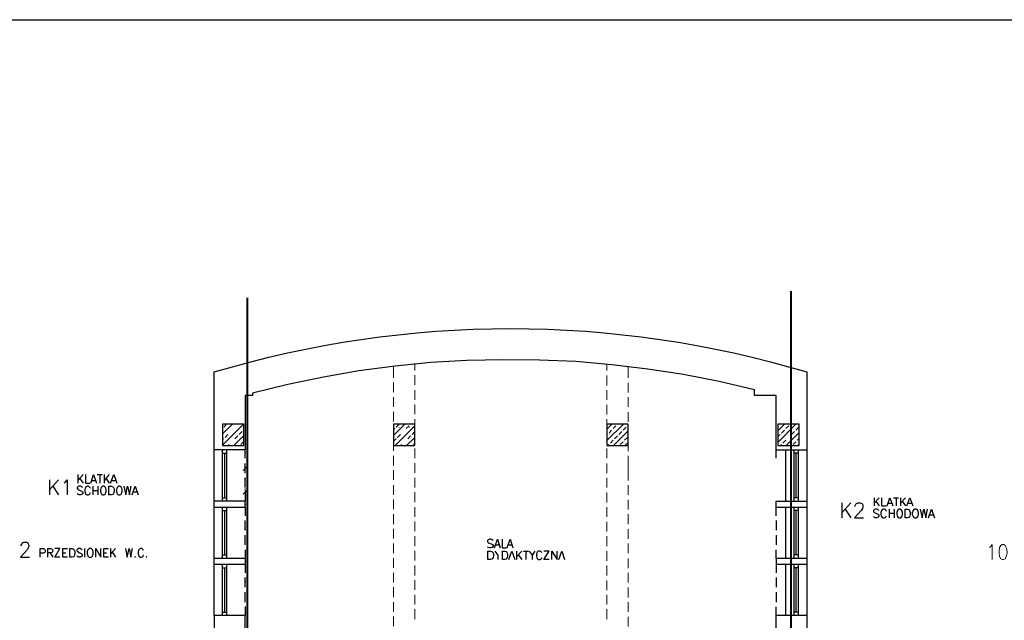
# Model space of a CAD drawing. Header units: millimetres. Extents: x 1 to 17496, y 1 to 30809.
# Tile 64 of 256: x 3984 to 6279, y 13998 to 15398. Entities that reach past the tile are written whole.
import ezdxf

# ---------------------------------------------------------------- set-up
doc = ezdxf.new("R2010")
doc.units = ezdxf.units.MM
doc.linetypes.add('CENTER', pattern=[2, 1.25, -0.25, 0.25, -0.25])
doc.layers.add('0_Przyz_granicze oddziałów', color=6, linetype='CENTER', lineweight=40)
doc.layers.add('Opisy', color=255, linetype='Continuous')
doc.layers.add('PDF _Geometria', color=7, linetype='Continuous')

msp = doc.modelspace()

# ---------------------------------------------------------------- linework, layer by layer
at = {"layer": '0_Przyz_granicze oddziałów'}
msp.add_lwpolyline([(4514.7, 14749.9), (4514.7, 13466.2), (5782, 13466.2), (5782, 14766.3)], dxfattribs=at)
at = {"layer": 'Opisy', "lineweight": 25}
for points in [[(4053.8, 14325), (4053.8, 14290.4)], [(4074.8, 14325), (4053.8, 14302.2)], [(4088.3, 14318.2), (4090.8, 14319.9), (4095, 14325), (4095, 14290.4)], [(4119.5, 14337.6), (4119.5, 14317.4)], [(4132.1, 14337.6), (4119.5, 14324.1)], [(4123.7, 14329.2), (4132.1, 14317.4)], [(4138, 14337.6), (4138, 14317.4), (4148.1, 14317.4)], [(4149.8, 14317.4), (4156.5, 14337.6), (4163.3, 14317.4)], [(4152.3, 14324.1), (4160.7, 14324.1)], [(4165, 14337.6), (4176.7, 14337.6)], [(4170.8, 14337.6), (4170.8, 14317.4)], [(4181, 14337.6), (4181, 14317.4)], [(4192.7, 14337.6), (4181, 14324.1)], [(4185.2, 14329.2), (4192.7, 14317.4)], [(4196.1, 14317.4), (4203.7, 14337.6), (4210.4, 14317.4)], [(4198.6, 14324.1), (4207.9, 14324.1)], [(4061.4, 14310.6), (4074.8, 14290.4)], [(4131.3, 14307.3), (4128.7, 14309), (4126.2, 14310.6), (4122.8, 14310.6), (4120.3, 14309), (4118.6, 14307.3), (4118.6, 14305.6), (4119.5, 14303.9), (4120.3, 14303.1), (4122, 14302.2), (4127.1, 14299.7), (4128.7, 14298.8), (4129.6, 14298), (4131.3, 14296.3), (4131.3, 14293), (4128.7, 14291.3), (4126.2, 14290.4), (4122.8, 14290.4), (4120.3, 14291.3), (4118.6, 14293)], [(4149, 14305.6), (4148.1, 14307.3), (4146.4, 14309), (4144.7, 14310.6), (4141.4, 14310.6), (4139.7, 14309), (4138, 14307.3), (4137.2, 14305.6), (4136.3, 14303.1), (4136.3, 14298), (4137.2, 14295.5), (4138, 14293), (4139.7, 14291.3), (4141.4, 14290.4), (4144.7, 14290.4), (4146.4, 14291.3), (4148.1, 14293), (4149, 14295.5)], [(4154.8, 14310.6), (4154.8, 14290.4)], [(4154.8, 14300.5), (4166.6, 14300.5)], [(4166.6, 14310.6), (4166.6, 14290.4)], [(4227.3, 14310.6), (4231.5, 14290.4), (4235.7, 14310.6), (4239.9, 14290.4), (4244.1, 14310.6)], [(4246.7, 14290.4), (4253.4, 14310.6), (4260.1, 14290.4)], [(4249.2, 14297.2), (4257.6, 14297.2)], [(5899.9, 14271.9), (5899.9, 14236.5)], [(5921, 14271.9), (5899.9, 14248.3)], [(5931.1, 14263.5), (5931.1, 14265.2), (5932.8, 14268.5), (5934.5, 14270.2), (5937, 14271.9), (5942.9, 14271.9), (5946.3, 14270.2), (5947.9, 14268.5), (5948.8, 14265.2), (5948.8, 14261.8), (5947.9, 14258.4), (5944.6, 14253.4), (5929.4, 14236.5), (5950.5, 14236.5)], [(5974.9, 14283.7), (5974.9, 14264.3)], [(5986.7, 14283.7), (5974.9, 14271.1)], [(5979.1, 14275.3), (5986.7, 14264.3)], [(5992.6, 14283.7), (5992.6, 14264.3), (6003.5, 14264.3)], [(6005.2, 14264.3), (6012, 14283.7), (6018.7, 14264.3)], [(6007.7, 14271.1), (6016.2, 14271.1)], [(6020.4, 14283.7), (6032.2, 14283.7)], [(6026.3, 14283.7), (6026.3, 14264.3)], [(6036.4, 14283.7), (6036.4, 14264.3)], [(6048.2, 14283.7), (6036.4, 14271.1)], [(6040.6, 14275.3), (6048.2, 14264.3)], [(6051.5, 14264.3), (6058.3, 14283.7), (6065, 14264.3)], [(6054.1, 14271.1), (6062.5, 14271.1)], [(5907.5, 14256.7), (5921, 14236.5)], [(5985.8, 14253.4), (5984.2, 14255.9), (5981.6, 14256.7), (5978.3, 14256.7), (5975.7, 14255.9), (5974.1, 14253.4), (5974.1, 14251.7), (5974.9, 14250), (5975.7, 14249.2), (5977.4, 14248.3), (5982.5, 14245.8), (5984.2, 14244.9), (5985, 14244.1), (5985.8, 14242.4), (5985.8, 14239.9), (5984.2, 14237.4), (5981.6, 14236.5), (5978.3, 14236.5), (5975.7, 14237.4), (5974.1, 14239.9)], [(6004.4, 14251.7), (6003.5, 14253.4), (6001, 14255.9), (5999.3, 14256.7), (5995.9, 14256.7), (5994.3, 14255.9), (5992.6, 14253.4), (5991.7, 14251.7), (5990.9, 14249.2), (5990.9, 14244.1), (5991.7, 14241.6), (5992.6, 14239.9), (5994.3, 14237.4), (5995.9, 14236.5), (5999.3, 14236.5), (6001, 14237.4), (6003.5, 14239.9), (6004.4, 14241.6)], [(6010.3, 14256.7), (6010.3, 14236.5)], [(6010.3, 14247.5), (6022.1, 14247.5)], [(6022.1, 14256.7), (6022.1, 14236.5)], [(6082.7, 14256.7), (6086.9, 14236.5), (6091.1, 14256.7), (6095.3, 14236.5), (6099.5, 14256.7)], [(6102.1, 14236.5), (6108.8, 14256.7), (6115.5, 14236.5)], [(6104.6, 14243.3), (6113, 14243.3)], [(3988.1, 14171.3), (3988.1, 14173), (3989.8, 14176.4), (3990.6, 14178.1), (3994, 14179.8), (3999.9, 14179.8), (4003.2, 14178.1), (4004.1, 14176.4), (4005.8, 14173), (4005.8, 14169.6), (4004.1, 14167.1), (4001.6, 14162.1), (3986.4, 14145.2), (4007.5, 14145.2)], [(4031.9, 14145.2), (4031.9, 14165.4), (4039.5, 14165.4), (4042, 14163.7), (4042.8, 14162.9), (4043.7, 14161.2), (4043.7, 14158.7), (4042.8, 14156.2), (4042, 14155.3), (4039.5, 14154.5), (4031.9, 14154.5)], [(4049.6, 14145.2), (4049.6, 14165.4), (4057.1, 14165.4), (4059.7, 14163.7), (4060.5, 14162.9), (4061.4, 14161.2), (4061.4, 14159.5), (4060.5, 14157.9), (4059.7, 14156.2), (4057.1, 14155.3), (4049.6, 14155.3)], [(4078.2, 14145.2), (4066.4, 14145.2), (4078.2, 14165.4), (4066.4, 14165.4)], [(4095.9, 14145.2), (4084.9, 14145.2), (4084.9, 14165.4), (4095.9, 14165.4)], [(4129.6, 14162.1), (4127.9, 14163.7), (4125.4, 14165.4), (4122, 14165.4), (4119.5, 14163.7), (4117.8, 14162.1), (4117.8, 14160.4), (4118.6, 14158.7), (4119.5, 14157.9), (4121.2, 14156.2), (4126.2, 14154.5), (4127.9, 14153.6), (4128.7, 14152.8), (4129.6, 14151.1), (4129.6, 14147.7), (4127.9, 14146.1), (4125.4, 14145.2), (4122, 14145.2), (4119.5, 14146.1), (4117.8, 14147.7)], [(4135.5, 14165.4), (4135.5, 14145.2)], [(4161.6, 14145.2), (4161.6, 14165.4), (4173.4, 14145.2), (4173.4, 14165.4)], [(4191.1, 14145.2), (4180.1, 14145.2), (4180.1, 14165.4), (4191.1, 14165.4)], [(4196.1, 14165.4), (4196.1, 14145.2)], [(4207.9, 14165.4), (4196.1, 14152)], [(4200.3, 14156.2), (4207.9, 14145.2)], [(4230.6, 14165.4), (4234.9, 14145.2), (4239.1, 14165.4), (4243.3, 14145.2), (4247.5, 14165.4)], [(4272.8, 14160.4), (4271.9, 14162.1), (4270.2, 14163.7), (4268.5, 14165.4), (4265.2, 14165.4), (4263.5, 14163.7), (4261.8, 14162.1), (4261, 14160.4), (4260.1, 14157.9), (4260.1, 14152.8), (4261, 14150.3), (4261.8, 14147.7), (4263.5, 14146.1), (4265.2, 14145.2), (4268.5, 14145.2), (4270.2, 14146.1), (4271.9, 14147.7), (4272.8, 14150.3)], [(4055.5, 14155.3), (4061.4, 14145.2)], [(4084.9, 14155.3), (4091.7, 14155.3)], [(4180.1, 14155.3), (4186.9, 14155.3)]]:
    msp.add_lwpolyline(points, dxfattribs=at)
for points in [[(4177.6, 14310.6), (4175.9, 14309), (4174.2, 14307.3), (4173.4, 14305.6), (4172.5, 14303.1), (4172.5, 14298), (4173.4, 14295.5), (4174.2, 14293), (4175.9, 14291.3), (4177.6, 14290.4), (4181, 14290.4), (4182.6, 14291.3), (4184.3, 14293), (4185.2, 14295.5), (4186, 14298), (4186, 14303.1), (4185.2, 14305.6), (4184.3, 14307.3), (4182.6, 14309), (4181, 14310.6)], [(4191.9, 14290.4), (4191.9, 14310.6), (4197.8, 14310.6), (4201.2, 14309), (4202.9, 14307.3), (4203.7, 14305.6), (4204.5, 14303.1), (4204.5, 14298), (4203.7, 14295.5), (4202.9, 14293), (4201.2, 14291.3), (4197.8, 14290.4)], [(4214.6, 14310.6), (4213, 14309), (4211.3, 14307.3), (4210.4, 14305.6), (4209.6, 14303.1), (4209.6, 14298), (4210.4, 14295.5), (4211.3, 14293), (4213, 14291.3), (4214.6, 14290.4), (4218, 14290.4), (4219.7, 14291.3), (4221.4, 14293), (4222.2, 14295.5), (4223.1, 14298), (4223.1, 14303.1), (4222.2, 14305.6), (4221.4, 14307.3), (4219.7, 14309), (4218, 14310.6)], [(6033, 14256.7), (6031.3, 14255.9), (6029.6, 14253.4), (6028.8, 14251.7), (6028, 14249.2), (6028, 14244.1), (6028.8, 14241.6), (6029.6, 14239.9), (6031.3, 14237.4), (6033, 14236.5), (6036.4, 14236.5), (6038.1, 14237.4), (6039.7, 14239.9), (6040.6, 14241.6), (6041.4, 14244.1), (6041.4, 14249.2), (6040.6, 14251.7), (6039.7, 14253.4), (6038.1, 14255.9), (6036.4, 14256.7)], [(6047.3, 14236.5), (6047.3, 14256.7), (6053.2, 14256.7), (6055.7, 14255.9), (6057.4, 14253.4), (6058.3, 14251.7), (6059.1, 14249.2), (6059.1, 14244.1), (6058.3, 14241.6), (6057.4, 14239.9), (6055.7, 14237.4), (6053.2, 14236.5)], [(6069.2, 14256.7), (6067.5, 14255.9), (6065.9, 14253.4), (6065, 14251.7), (6064.2, 14249.2), (6064.2, 14244.1), (6065, 14241.6), (6065.9, 14239.9), (6067.5, 14237.4), (6069.2, 14236.5), (6073.4, 14236.5), (6075.1, 14237.4), (6076.8, 14239.9), (6077.6, 14241.6), (6078.5, 14244.1), (6078.5, 14249.2), (6077.6, 14251.7), (6076.8, 14253.4), (6075.1, 14255.9), (6073.4, 14256.7)], [(4100.9, 14145.2), (4100.9, 14165.4), (4106.8, 14165.4), (4109.4, 14163.7), (4111.1, 14162.1), (4111.9, 14160.4), (4112.7, 14157.9), (4112.7, 14152.8), (4111.9, 14150.3), (4111.1, 14147.7), (4109.4, 14146.1), (4106.8, 14145.2)], [(4146.4, 14165.4), (4144.7, 14163.7), (4143.1, 14162.1), (4142.2, 14160.4), (4141.4, 14157.9), (4141.4, 14152.8), (4142.2, 14150.3), (4143.1, 14147.7), (4144.7, 14146.1), (4146.4, 14145.2), (4150.6, 14145.2), (4152.3, 14146.1), (4154, 14147.7), (4154.8, 14150.3), (4155.7, 14152.8), (4155.7, 14157.9), (4154.8, 14160.4), (4154, 14162.1), (4152.3, 14163.7), (4150.6, 14165.4)], [(4253.4, 14146.9), (4252.5, 14146.1), (4253.4, 14145.2), (4254.2, 14146.1)], [(4279.5, 14146.9), (4278.7, 14146.1), (4279.5, 14145.2), (4280.3, 14146.1)]]:
    msp.add_lwpolyline(points, close=True, dxfattribs=at)
at = {"layer": 'Opisy', "lineweight": 18}
msp.add_lwpolyline([(6243.6, 14167.5), (6246.1, 14169.1), (6250.3, 14174.2), (6250.3, 14139.7)], dxfattribs=at)
msp.add_lwpolyline([(6273.9, 14174.2), (6270.5, 14172.5), (6267.1, 14167.5), (6266.3, 14159), (6266.3, 14154), (6267.1, 14146.4), (6270.5, 14141.4), (6273.9, 14139.7), (6276.4, 14139.7), (6280.6, 14141.4), (6283.1, 14146.4), (6284.8, 14154), (6284.8, 14159), (6283.1, 14167.5), (6280.6, 14172.5), (6276.4, 14174.2)], close=True, dxfattribs=at)
at = {"layer": 'PDF _Geometria'}
msp.add_lwpolyline([(1887, 15398.1), (14038.1, 15398.1), (14038.1, 11395.3), (1887, 11395.3)], close=True, dxfattribs=at)
at = {"layer": 'PDF _Geometria', "lineweight": 25}
msp.add_lwpolyline([(4509.4, 14375.5), (4509.4, 14394.9), (4437.8, 14394.9), (4437.8, 14576.8, -0.146431), (5818.2, 14576.8), (5818.2, 14394.9)], format="xyb", dxfattribs=at)
for points in [[(5746.7, 14394.9), (5746.7, 14522), (5696.1, 14522), (5696.1, 14535.5), (5614.4, 14554.9), (5531, 14570.9), (5447.7, 14583.5), (5364.3, 14593.6), (5280.1, 14601.2), (5195.8, 14604.6), (5111.6, 14605.4), (5026.5, 14603.7), (4942.3, 14598.7), (4858.9, 14590.3), (4774.7, 14579.3), (4692.2, 14565), (4608.8, 14547.3), (4527.1, 14527.1), (4527.1, 14522), (4509.4, 14522), (4509.4, 14394.9)], [(4509.4, 14295.5), (4509.4, 14275.3), (4437.8, 14275.3), (4437.8, 14394.9)], [(4457.2, 14275.3), (4457.2, 14394.9)], [(4457.2, 14387.3), (4467.3, 14387.3)], [(4462.3, 14283.7), (4462.3, 14387.3)], [(4467.3, 14275.3), (4467.3, 14394.9)], [(5746.7, 14375.5), (5746.7, 14394.9), (5818.2, 14394.9), (5818.2, 14275.3)], [(5768.5, 14394.9), (5768.5, 14275.3)], [(5787.9, 14394.9), (5787.9, 14275.3)], [(5798, 14387.3), (5787.9, 14387.3)], [(5793, 14387.3), (5793, 14283.7)], [(5798, 14394.9), (5798, 14275.3)], [(4509.4, 14341), (4509.4, 14363.7)], [(4509.4, 14307.3), (4509.4, 14330)], [(4437.8, 14261.8), (4437.8, 14275.3)], [(4457.2, 14283.7), (4467.3, 14283.7)], [(4509.4, 14261.8), (4509.4, 14275.3)], [(5746.7, 14261.8), (5746.7, 14275.3), (5818.2, 14275.3), (5818.2, 14261.8)], [(5798, 14283.7), (5787.9, 14283.7)], [(4509.4, 14162.4), (4509.4, 14142.2), (4437.8, 14142.2), (4437.8, 14261.8), (4509.4, 14261.8), (4509.4, 14241.6)], [(4457.2, 14142.2), (4457.2, 14261.8)], [(4457.2, 14253.4), (4467.3, 14253.4)], [(4462.3, 14150.6), (4462.3, 14253.4)], [(4467.3, 14142.2), (4467.3, 14261.8)], [(5746.7, 14241.6), (5746.7, 14261.8), (5818.2, 14261.8), (5818.2, 14142.2), (5746.7, 14142.2), (5746.7, 14162.4)], [(5768.5, 14261.8), (5768.5, 14142.2)], [(5787.9, 14261.8), (5787.9, 14142.2)], [(5798, 14253.4), (5787.9, 14253.4)], [(5793, 14253.4), (5793, 14150.6)], [(5798, 14261.8), (5798, 14142.2)], [(4509.4, 14207.9), (4509.4, 14230.6)], [(5746.7, 14230.6), (5746.7, 14207.9)], [(4509.4, 14173.4), (4509.4, 14196.1)], [(5087.2, 14183.5), (5085.5, 14185.1), (5082.1, 14186.8), (5078.8, 14186.8), (5076.2, 14185.1), (5074.6, 14183.5), (5074.6, 14181.8), (5075.4, 14180.1), (5076.2, 14179.3), (5077.9, 14177.6), (5083, 14175.9), (5085.5, 14175), (5086.3, 14174.2), (5087.2, 14172.5), (5087.2, 14169.1), (5085.5, 14167.5), (5082.1, 14166.6), (5078.8, 14166.6), (5076.2, 14167.5), (5074.6, 14169.1)], [(5090.6, 14166.6), (5097.3, 14186.8), (5104, 14166.6)], [(5108.2, 14186.8), (5108.2, 14166.6), (5118.4, 14166.6)], [(5120, 14166.6), (5126.8, 14186.8), (5133.5, 14166.6)], [(5746.7, 14196.1), (5746.7, 14173.4)], [(5091.4, 14159), (5098.1, 14149.8), (5098.1, 14139.7)], [(5093.1, 14173.4), (5101.5, 14173.4)], [(5122.6, 14173.4), (5131, 14173.4)], [(5124.2, 14139.7), (5131, 14159), (5137.7, 14139.7)], [(5141.9, 14159), (5141.9, 14139.7)], [(5154.6, 14159), (5141.9, 14145.6)], [(5157.9, 14159), (5169.7, 14159)], [(5163.8, 14159), (5163.8, 14139.7)], [(5171.4, 14159), (5178.1, 14149.8), (5178.1, 14139.7)], [(5184.9, 14159), (5178.1, 14149.8)], [(5200.9, 14154.8), (5200, 14156.5), (5198.4, 14158.2), (5196.7, 14159), (5193.3, 14159), (5191.6, 14158.2), (5189.9, 14156.5), (5189.1, 14154.8), (5188.3, 14151.5), (5188.3, 14147.2), (5189.1, 14143.9), (5189.9, 14142.2), (5191.6, 14140.5), (5193.3, 14139.7), (5196.7, 14139.7), (5198.4, 14140.5), (5200, 14142.2), (5200.9, 14143.9)], [(5217.7, 14139.7), (5205.9, 14139.7), (5217.7, 14159), (5205.9, 14159)], [(5224.5, 14139.7), (5224.5, 14159), (5236.3, 14139.7), (5236.3, 14159)], [(5240.5, 14139.7), (5247.2, 14159), (5254, 14139.7)], [(4437.8, 14128.7), (4437.8, 14142.2)], [(4457.2, 14150.6), (4467.3, 14150.6)], [(4509.4, 14142.2), (4509.4, 14128.7)], [(5146.1, 14150.6), (5154.6, 14139.7)], [(5746.7, 14142.2), (5746.7, 14128.7), (5818.2, 14128.7), (5818.2, 14009.1), (5746.7, 14009.1), (5746.7, 14029.3)], [(5798, 14150.6), (5787.9, 14150.6)], [(5818.2, 14142.2), (5818.2, 14128.7)], [(4509.4, 14029.3), (4509.4, 14009.1), (4437.8, 14009.1), (4437.8, 14128.7), (4509.4, 14128.7), (4509.4, 14108.5)], [(4457.2, 14009.1), (4457.2, 14128.7)], [(4457.2, 14120.3), (4467.3, 14120.3)], [(4462.3, 14016.7), (4462.3, 14120.3)], [(4467.3, 14009.1), (4467.3, 14128.7)], [(5746.7, 14128.7), (5746.7, 14108.5)], [(5768.5, 14128.7), (5768.5, 14009.1)], [(5787.9, 14128.7), (5787.9, 14009.1)], [(5798, 14120.3), (5787.9, 14120.3)], [(5793, 14120.3), (5793, 14016.7)], [(5798, 14128.7), (5798, 14009.1)], [(4509.4, 14074.8), (4509.4, 14097.6)], [(5746.7, 14097.6), (5746.7, 14074.8)], [(4509.4, 14040.3), (4509.4, 14063)], [(5746.7, 14063), (5746.7, 14040.3)], [(4437.8, 14009.1), (4437.8, 13877.7), (4405.8, 13877.7), (4405.8, 13806.1), (4457.2, 13806.1), (4457.2, 13433), (4613.9, 13433), (4613.9, 13487.8), (4509.4, 13487.8), (4509.4, 14009.1)], [(4457.2, 14016.7), (4467.3, 14016.7)], [(5818.2, 14009.1), (5818.2, 13877.7), (5854.5, 13877.7), (5854.5, 13806.1), (5798, 13806.1), (5798, 13433), (5642.2, 13433), (5642.2, 13487.8), (5746.7, 13487.8), (5746.7, 14009.1)], [(5798, 14016.7), (5787.9, 14016.7)]]:
    msp.add_lwpolyline(points, dxfattribs=at)
at = {"layer": 'PDF _Geometria', "lineweight": 18}
for points in [[(4905.3, 14595.3), (4905.3, 14580.2)], [(5352.5, 14580.2), (5352.5, 14595.3)], [(4855.6, 14590.3), (4855.6, 14563.3)], [(4905.3, 14569.2), (4905.3, 14546.5)], [(5352.5, 14545.6), (5352.5, 14568.4)], [(5402.2, 14563.3), (5402.2, 14589.4)], [(4855.6, 14552.4), (4855.6, 14529.6)], [(5402.2, 14528.8), (5402.2, 14551.5)], [(4905.3, 14534.7), (4905.3, 14511.9)], [(5352.5, 14511.9), (5352.5, 14534.7)], [(4509.4, 14506.9), (4511.1, 14506.9)], [(4855.6, 14517.8), (4855.6, 14495.1)], [(4905.3, 14501), (4905.3, 14478.2)], [(5352.5, 14477.4), (5352.5, 14500.1)], [(5402.2, 14495.1), (5402.2, 14517.8)], [(4855.6, 14484.1), (4855.6, 14461.4)], [(5402.2, 14460.6), (5402.2, 14483.3)], [(4457.2, 14432.8), (4479.9, 14454.7)], [(4457.2, 14405.8), (4506.1, 14454.7)], [(4459.7, 14447.9), (4466.5, 14454.7)], [(4492.6, 14454.7), (4493.4, 14454.7)], [(4855.6, 14428.6), (4881.7, 14454.7)], [(4861.5, 14447.9), (4868.2, 14454.7)], [(4895.2, 14454.7), (4895.2, 14455.5)], [(4905.3, 14466.5), (4905.3, 14443.7)], [(5352.5, 14466.5), (5352.5, 14443.7), (5364.3, 14454.7)], [(5352.5, 14416.8), (5391.2, 14454.7)], [(5750.9, 14439.5), (5766, 14454.7)], [(5750.9, 14412.5), (5793, 14454.7)], [(5750.9, 14453), (5752.5, 14454.7)], [(4463.1, 14424.3), (4469, 14431.1)], [(4495.9, 14431.1), (4502.7, 14437.8)], [(4506.1, 14441.2), (4506.9, 14442)], [(4509.4, 14447.1), (4511.1, 14447.1)], [(4854.7, 14447.1), (4855.6, 14447.1)], [(4855.6, 14449.6), (4855.6, 14426.9)], [(4855.6, 14442), (4858.1, 14444.6)], [(4858.9, 14405), (4905.3, 14451.3)], [(4864.8, 14424.3), (4871.6, 14431.1)], [(4867.4, 14447.1), (4868.2, 14447.1)], [(4873.3, 14447.1), (4874.1, 14447.1)], [(4885.1, 14444.6), (4891.8, 14451.3)], [(4892.6, 14447.1), (4893.5, 14447.1)], [(4898.5, 14447.1), (4899.4, 14447.1)], [(4898.5, 14431.1), (4905.3, 14437.8)], [(4904.4, 14447.1), (4906.1, 14447.1)], [(4905.3, 14432.8), (4905.3, 14410)], [(5352.5, 14409.2), (5352.5, 14431.9)], [(5352.5, 14430.2), (5354.2, 14431.1)], [(5357.5, 14434.4), (5363.4, 14441.2)], [(5366.8, 14444.6), (5373.5, 14451.3)], [(5367.7, 14405), (5402.2, 14439.5)], [(5380.3, 14431.1), (5387, 14437.8)], [(5390.4, 14441.2), (5397.1, 14447.9)], [(5400.5, 14451.3), (5402.2, 14453)], [(5402.2, 14426.9), (5402.2, 14449.6)], [(5750.9, 14426), (5755.9, 14431.1)], [(5759.3, 14434.4), (5766, 14441.2)], [(5769.4, 14444.6), (5776.1, 14451.3)], [(5770.2, 14405), (5800.6, 14435.3)], [(5782.9, 14431.1), (5789.6, 14437.8)], [(5793, 14441.2), (5799.7, 14447.9)], [(4457.2, 14419.3), (4459.7, 14421)], [(4483.3, 14405), (4506.9, 14428.6)], [(4485.8, 14421), (4492.6, 14427.7)], [(4499.3, 14407.5), (4506.1, 14414.2)], [(4855.6, 14415.1), (4861.5, 14421)], [(4855.6, 14415.9), (4855.6, 14393.2)], [(4885.9, 14405), (4905.3, 14424.3)], [(4888.4, 14421), (4895.2, 14427.7)], [(4901.9, 14407.5), (4905.3, 14410.9)], [(5360.9, 14410.9), (5366.8, 14417.6)], [(5370.2, 14421), (5376.9, 14427.7)], [(5383.7, 14407.5), (5390.4, 14414.2)], [(5393.8, 14417.6), (5400.5, 14424.3)], [(5394.6, 14405), (5402.2, 14412.5)], [(5402.2, 14392.3), (5402.2, 14415.1)], [(5762.7, 14410.9), (5769.4, 14417.6)], [(5786.2, 14407.5), (5793, 14414.2)], [(5796.3, 14417.6), (5800.6, 14421.8)], [(5796.3, 14405), (5800.6, 14408.3)], [(4469.8, 14405), (4472.4, 14407.5)], [(4509.4, 14388.1), (4511.1, 14388.1)], [(4872.4, 14405), (4874.9, 14407.5)], [(4905.3, 14398.2), (4905.3, 14375.5)], [(5352.5, 14375.5), (5352.5, 14398.2)], [(5354.2, 14405), (5357.5, 14407.5)], [(5756.8, 14405), (5759.3, 14407.5)], [(4855.6, 14381.4), (4855.6, 14358.6)], [(4905.3, 14364.5), (4905.3, 14341.8)], [(5352.5, 14341), (5352.5, 14363.7)], [(5402.2, 14358.6), (5402.2, 14381.4)], [(4513.6, 14355.3), (4505.2, 14346.9)], [(4509.4, 14360.3), (4509.4, 14342.6)], [(4855.6, 14347.7), (4855.6, 14325)], [(5402.2, 14324.1), (5402.2, 14346.9)], [(4509.4, 14328.3), (4511.1, 14328.3)], [(4905.3, 14330), (4905.3, 14307.3)], [(5352.5, 14307.3), (5352.5, 14330)], [(4513.6, 14300.5), (4505.2, 14292.1)], [(4509.4, 14304.7), (4509.4, 14287.1)], [(4855.6, 14313.2), (4855.6, 14290.4)], [(4905.3, 14296.3), (4905.3, 14273.6)], [(5352.5, 14272.7), (5352.5, 14295.5)], [(5402.2, 14290.4), (5402.2, 14313.2)], [(4855.6, 14279.5), (4855.6, 14256.7)], [(5402.2, 14255.9), (5402.2, 14278.6)], [(4509.4, 14268.5), (4511.1, 14268.5)], [(4905.3, 14261.8), (4905.3, 14239.1)], [(5352.5, 14239.1), (5352.5, 14261.8)], [(4855.6, 14244.9), (4855.6, 14222.2)], [(4905.3, 14228.1), (4905.3, 14205.4)], [(5352.5, 14204.5), (5352.5, 14227.3)], [(5402.2, 14222.2), (5402.2, 14244.9)], [(4509.4, 14208.7), (4511.1, 14208.7)], [(4855.6, 14211.3), (4855.6, 14188.5)], [(5402.2, 14187.7), (5402.2, 14210.4)], [(4905.3, 14193.6), (4905.3, 14170.8)], [(5352.5, 14170.8), (5352.5, 14193.6)], [(4855.6, 14176.7), (4855.6, 14154)], [(4905.3, 14159.9), (4905.3, 14137.1)], [(5352.5, 14136.3), (5352.5, 14159)], [(5402.2, 14154), (5402.2, 14176.7)], [(4509.4, 14148.9), (4511.1, 14148.9)], [(4855.6, 14143), (4855.6, 14120.3)], [(5402.2, 14119.5), (5402.2, 14142.2)], [(4905.3, 14125.3), (4905.3, 14102.6)], [(5352.5, 14102.6), (5352.5, 14125.3)], [(4509.4, 14089.1), (4511.1, 14089.1)], [(4855.6, 14108.5), (4855.6, 14085.8)], [(4905.3, 14091.7), (4905.3, 14068.9)], [(5352.5, 14068.1), (5352.5, 14090.8)], [(5402.2, 14085.8), (5402.2, 14108.5)], [(4855.6, 14074.8), (4855.6, 14052.1)], [(5402.2, 14051.2), (5402.2, 14074)], [(4905.3, 14057.1), (4905.3, 14034.4)], [(5352.5, 14034.4), (5352.5, 14057.1)], [(4509.4, 14029.3), (4511.1, 14029.3)], [(4855.6, 14040.3), (4855.6, 14017.5)], [(4905.3, 14023.4), (4905.3, 14000.7)], [(5352.5, 14000.7), (5352.5, 14023.4)], [(5402.2, 14017.5), (5402.2, 14040.3)], [(4855.6, 14006.6), (4855.6, 13983.9)], [(5402.2, 13983), (5402.2, 14005.8)]]:
    msp.add_lwpolyline(points, dxfattribs=at)
at = {"layer": 'PDF _Geometria', "lineweight": 25}
for points in [[(4506.9, 14405), (4506.9, 14454.7), (4457.2, 14454.7), (4457.2, 14405)], [(4905.3, 14405), (4905.3, 14454.7), (4855.6, 14454.7), (4855.6, 14405)], [(5402.2, 14405), (5402.2, 14454.7), (5352.5, 14454.7), (5352.5, 14405)], [(5800.6, 14405), (5800.6, 14454.7), (5750.9, 14454.7), (5750.9, 14405)], [(5075.4, 14139.7), (5075.4, 14159), (5081.3, 14159), (5084.7, 14158.2), (5086.3, 14156.5), (5087.2, 14154.8), (5088, 14151.5), (5088, 14147.2), (5087.2, 14143.9), (5086.3, 14142.2), (5084.7, 14140.5), (5081.3, 14139.7)], [(5109.1, 14139.7), (5109.1, 14159), (5115, 14159), (5117.5, 14158.2), (5119.2, 14156.5), (5120, 14154.8), (5120.9, 14151.5), (5120.9, 14147.2), (5120, 14143.9), (5119.2, 14142.2), (5117.5, 14140.5), (5115, 14139.7)]]:
    msp.add_lwpolyline(points, close=True, dxfattribs=at)
at = {"layer": 'PDF _Geometria', "lineweight": 18}
for points in [[(5352.5, 14342.6), (5352.5, 14360.3)], [(5402.2, 14342.6), (5402.2, 14360.3)]]:
    msp.add_lwpolyline(points, close=True, dxfattribs=at)

doc.saveas('drawing.dxf')
